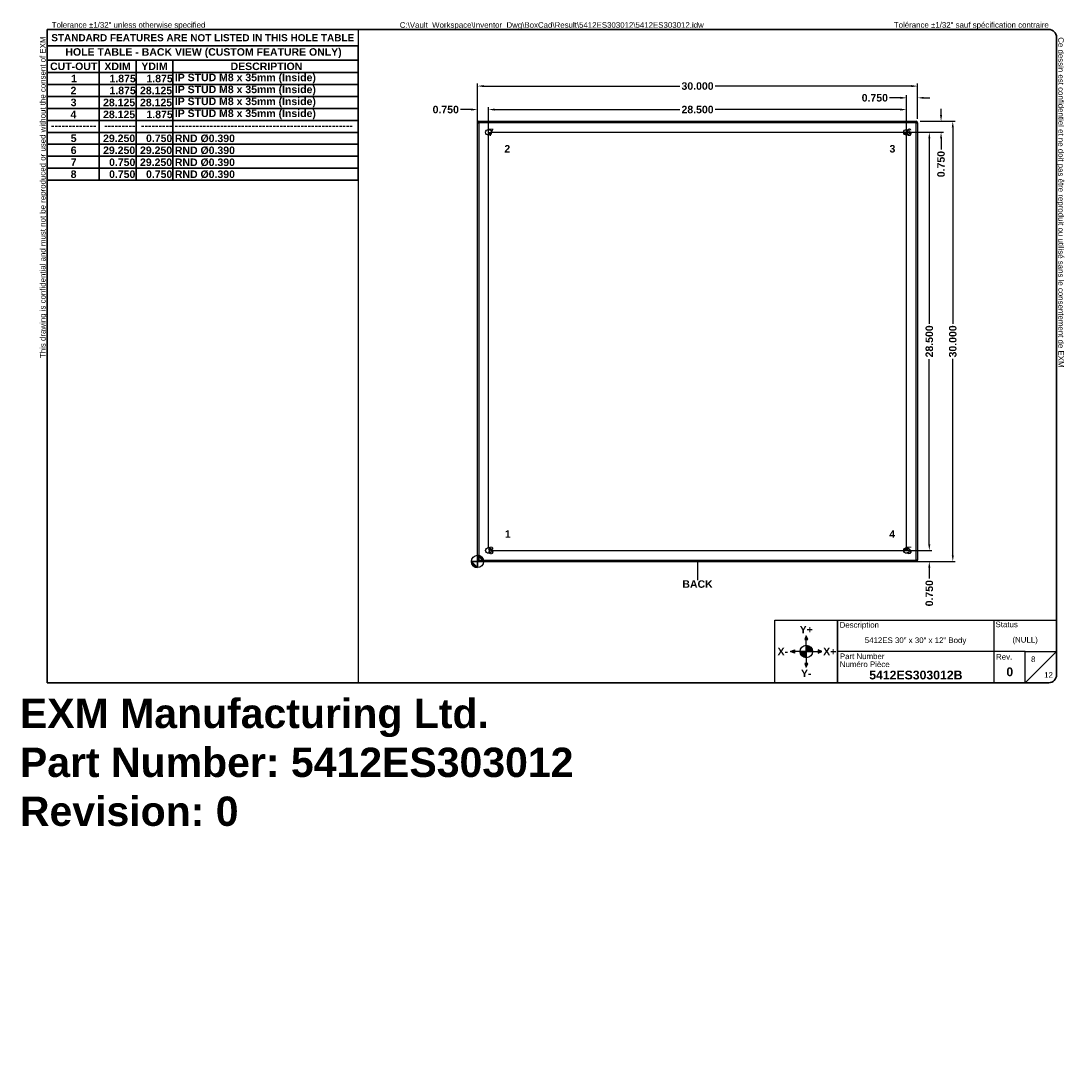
# Model space of a CAD drawing. Header units: inches. Extents: x 0.1 to 71.2, y -25.4 to 46.2.
import ezdxf

# ---------------------------------------------------------------- set-up
doc = ezdxf.new("R2010")
doc.units = ezdxf.units.IN
doc.header["$LTSCALE"] = 4.266667
doc.header["$MEASUREMENT"] = 0
doc.layers.get('0').update_dxf_attribs({"lineweight": 25})
for name, color, linetype, lineweight in [('Dimensions(ANSI)', 7, 'Continuous', 25), ('Sketch Geometry(ANSI)', 7, 'Continuous', 25), ('Symbols(ANSI)', 7, 'Continuous', 25), ('Visible Edges(ANSI)', 7, 'Continuous', 25), ('Visible Tangent Edges(ANSI)', 7, 'Continuous', 25)]:
    doc.layers.add(name, color=color, linetype=linetype, lineweight=lineweight)
doc.layers.add('Hatch', color=179, linetype='Continuous', lineweight=9, true_color=0x1e1e47)
doc.styles.add('Current-ANSI', font='arial.ttf')
doc.styles.add('Dimension-ANSI', font='arialbd.ttf')
doc.styles.get("Standard").update_dxf_attribs({"font": 'arialbd.ttf'})
doc.styles.add('Text Style44', font='arialbd.ttf')
doc.dimstyles.new('INCH-ANSI', dxfattribs={"dimscale": 4.266667, "dimtxt": 0.12, "dimasz": 0.098425, "dimexe": 0.04, "dimexo": 0.04, "dimgap": 0.031496, "dimtad": 0, "dimtih": 1, "dimtoh": 1, "dimdec": 3, "dimrnd": 1e-08, "dimzin": 0, "dimdsep": 46, "dimtxsty": 'Dimension-ANSI', "dimcen": 0.09, "dimdle": 0.312, "dimclrd": 179, "dimclre": 179, "dimclrt": 7, "dimadec": 1, "dimazin": 0, "dimtfac": 1, "dimtdec": 3, "dimtofl": 0, "dimtmove": 0, "dimatfit": 3, "dimfxl": 1, "dimtolj": 1, "dimtzin": 4, "dimlwd": 25, "dimlwe": 25, "dimarcsym": 0})
doc.dimstyles.new('INCH-ANSI-VERTICAL', dxfattribs={"dimscale": 4.266667, "dimtxt": 0.12, "dimasz": 0.098425, "dimexe": 0.04, "dimexo": 0.04, "dimgap": 0.031496, "dimtad": 0, "dimtih": 1, "dimtoh": 1, "dimdec": 3, "dimrnd": 1e-08, "dimzin": 0, "dimdsep": 46, "dimtxsty": 'Dimension-ANSI', "dimcen": 0.09, "dimdle": 0.312, "dimclrd": 179, "dimclre": 179, "dimclrt": 7, "dimadec": 1, "dimazin": 0, "dimtfac": 1, "dimtdec": 3, "dimtofl": 0, "dimtmove": 0, "dimatfit": 3, "dimfxl": 1, "dimtolj": 1, "dimtzin": 4, "dimlwd": 25, "dimlwe": 25, "dimarcsym": 0})

# ---------------------------------------------------------------- blocks, each defined once
blk = doc.blocks.new('Borders EXM - B (Inch) - B')
at = {"layer": 'Sketch Geometry(ANSI)', "linetype": 'Continuous', "lineweight": 35}
for p, q in [((16.438, 10.692), (0.437, 10.692)), ((0.437, 10.692), (0.437, 0.255)), ((16.562, 0.38), (16.562, 10.567)), ((0.437, 0.255), (16.438, 0.255))]:
    blk.add_line(p, q, dxfattribs=at)
at = {"layer": 'Sketch Geometry(ANSI)'}
for p, q in [((5.406, 10.692), (5.406, 0.255)), ((0.437, 10.428), (5.406, 10.428))]:
    blk.add_line(p, q, dxfattribs=at)
at = {"layer": 'Sketch Geometry(ANSI)', "linetype": 'Continuous', "lineweight": 35}
for centre, start, end in [((16.438, 10.567), 0, 90), ((16.438, 0.38), 270, 0)]:
    blk.add_arc(centre, 0.125, start, end, dxfattribs=at)
at = {"layer": 'Symbols(ANSI)', "color": 7, "char_height": 0.09, "attachment_point": 7, "style": 'Current-ANSI'}
for s, insert in [('Tolerance ±1/32" unless otherwise specified', (0.509, 10.692)), ('Tolérance ±1/32" sauf spécification contraire', (13.963, 10.692))]:
    blk.add_mtext(s, dxfattribs=dict(at, insert=insert))
for s, insert, rotation in [('This drawing is confidential and must not be reproduced or used without the consent of EXM', (0.437, 5.442), 90), ('Ce dessin est confidentiel et ne doit pas être reproduit ou utilisé sans le consentement de EXM', (16.562, 10.567), 270)]:
    blk.add_mtext(s, dxfattribs=dict(at, insert=insert, rotation=rotation))
at = {"layer": 'Symbols(ANSI)', "color": 7, "insert": (2.921, 10.559), "char_height": 0.114, "width": 4.96908, "attachment_point": 5, "style": 'Dimension-ANSI'}
blk.add_mtext('\\fArial|b1|i0;{\\H0.1140;STANDARD FEATURES ARE NOT LISTED IN THIS HOLE TABLE}', dxfattribs=at)
at = {"layer": 'Symbols(ANSI)', "color": 7, "style": 'Current-ANSI'}
blk.add_attdef('FILENAME_AND_PATH_001', (6.069, 10.718), '', height=0.09, dxfattribs=at)
blk = doc.blocks.new('Title Blocks EXM-2 - ANSI B')
at = {"layer": 'Hatch'}
for points in [[(12.725, 0.94), (12.75, 0.94), (12.75, 1)], [(12.775, 0.94), (12.75, 1), (12.75, 0.94)], [(12.56, 0.75), (12.56, 0.775), (12.5, 0.75)], [(12.56, 0.75), (12.5, 0.75), (12.56, 0.725)], [(12.94, 0.75), (13, 0.75), (12.94, 0.775)], [(12.94, 0.75), (12.94, 0.725), (13, 0.75)], [(12.75, 0.56), (12.725, 0.56), (12.75, 0.5)], [(12.75, 0.56), (12.75, 0.5), (12.775, 0.56)]]:
    blk.add_hatch(color=7, dxfattribs=at).paths.add_polyline_path(points)
h = blk.add_hatch(color=7, dxfattribs=at)
edge = h.paths.add_edge_path()
edge.add_line((12.75, 0.85), (12.75, 0.75))
edge.add_line((12.75, 0.75), (12.85, 0.75))
edge.add_arc((12.75, 0.75), 0.1, 0, 90)
h = blk.add_hatch(color=7, dxfattribs=at)
edge = h.paths.add_edge_path()
edge.add_line((12.75, 0.65), (12.75, 0.75))
edge.add_line((12.75, 0.75), (12.65, 0.75))
edge.add_arc((12.75, 0.75), 0.1, 180, 270)
at = {"layer": 'Sketch Geometry(ANSI)'}
for p, q in [((12.249, 1.25), (16.749, 1.25)), ((12.249, 0.25), (12.249, 1.25)), ((15.749, 1.25), (15.749, 0.75)), ((16.749, 1.25), (16.749, 0.375)), ((12.75, 1), (12.725, 0.94)), ((12.725, 0.94), (12.775, 0.94)), ((12.75, 0.85), (12.75, 1)), ((12.775, 0.94), (12.75, 1)), ((12.75, 0.75), (12.75, 0.85)), ((12.5, 0.75), (12.56, 0.775)), ((12.65, 0.75), (12.5, 0.75)), ((12.56, 0.725), (12.5, 0.75)), ((12.56, 0.775), (12.56, 0.725)), ((12.75, 0.75), (12.65, 0.75)), ((12.75, 0.75), (12.85, 0.75)), ((12.75, 0.75), (12.75, 0.65)), ((12.85, 0.75), (13, 0.75)), ((13, 0.75), (12.94, 0.775)), ((12.94, 0.775), (12.94, 0.725)), ((12.94, 0.725), (13, 0.75)), ((15.749, 0.75), (13.249, 0.75)), ((16.249, 0.75), (15.749, 0.75)), ((15.749, 0.75), (15.749, 0.25)), ((16.249, 0.25), (16.249, 0.75)), ((16.249, 0.75), (16.749, 0.75)), ((16.249, 0.25), (16.749, 0.75)), ((12.775, 0.56), (12.725, 0.56)), ((12.725, 0.56), (12.75, 0.5)), ((12.75, 0.65), (12.75, 0.5)), ((12.75, 0.5), (12.775, 0.56)), ((13.249, 0.25), (12.249, 0.25)), ((16.624, 0.25), (13.249, 0.25))]:
    blk.add_line(p, q, dxfattribs=at)
at = {"layer": 'Sketch Geometry(ANSI)', "linetype": 'Continuous', "lineweight": 35}
blk.add_line((13.249, 0.25), (13.249, 1.25), dxfattribs=at)
at = {"layer": 'Sketch Geometry(ANSI)'}
blk.add_circle((12.75, 0.75), 0.1, dxfattribs=at)
blk.add_arc((16.624, 0.375), 0.125, 270, 0, dxfattribs=at)
at = {"layer": 'Symbols(ANSI)', "color": 7}
for s, insert, char_height, attachment_point, style in [('Description', (13.283, 1.103), 0.09, 7, 'Current-ANSI'), ('Status', (15.774, 1.137), 0.09, 7, 'Current-ANSI'), ('\\fArial|b1|i0;Y+', (12.75, 1.1), 0.12, 5, 'Dimension-ANSI'), ('\\fArial|b1|i0;X-', (12.375, 0.75), 0.12, 5, 'Dimension-ANSI'), ('\\fArial|b1|i0;X+', (13.125, 0.75), 0.12, 5, 'Dimension-ANSI'), ('Part Number', (13.287, 0.627), 0.09, 7, 'Current-ANSI'), ('Numéro Pièce', (13.286, 0.5), 0.09, 7, 'Current-ANSI'), ('\\fArial|b1|i0;Y-', (12.75, 0.4), 0.12, 5, 'Dimension-ANSI')]:
    blk.add_mtext(s, dxfattribs=dict(at, insert=insert, char_height=char_height, attachment_point=attachment_point, style=style))
at = {"layer": 'Symbols(ANSI)', "color": 7, "insert": (15.783, 0.618), "char_height": 0.09, "width": 0.25854, "attachment_point": 7, "style": 'Current-ANSI'}
blk.add_mtext('Rev.', dxfattribs=at)
at = {"layer": 'Symbols(ANSI)', "color": 7}
for tag, p, height, style in [('IDW_DESC_IAM_001', (13.685, 0.885), 0.09, 'Current-ANSI'), ('DESIGN_STATE_001', (16.045, 0.893), 0.09, 'Current-ANSI'), ('Sheet_Number_001', (16.342, 0.581), 0.09, 'Current-ANSI'), ('IDW_NAME_IAM_001', (13.756, 0.304), 0.14, 'Text Style44'), ('IDW_REV_001', (15.947, 0.355), 0.14, 'Text Style44'), ('Number_of_sheets_001', (16.551, 0.33), 0.09, 'Current-ANSI')]:
    blk.add_attdef(tag, p, '', height=height, dxfattribs=dict(at, style=style))
blk = doc.blocks.new('Origin Indicator Symbol5')
at = {"layer": 'Dimensions(ANSI)'}
h = blk.add_hatch(color=7, dxfattribs=at)
edge = h.paths.add_edge_path(flags=0)
edge.add_line((7.311, 2.095), (7.213, 2.193))
edge.add_arc((7.311, 2.193), 0.0984, 180, 270)
h = blk.add_hatch(color=7, dxfattribs=at)
edge = h.paths.add_edge_path(flags=0)
edge.add_line((7.311, 2.291), (7.41, 2.193))
edge.add_arc((7.311, 2.193), 0.0984, 0, 90)
at = {"layer": 'Dimensions(ANSI)', "color": 7, "linetype": 'Continuous'}
for p, q in [((7.311, 2.095), (7.213, 2.193)), ((7.311, 2.291), (7.41, 2.193))]:
    blk.add_line(p, q, dxfattribs=at)
at = {"layer": 'Dimensions(ANSI)', "color": 7, "linetype": 'Continuous', "flags": 128}
for points in [[(7.311, 2.193), (7.311, 2.095), (7.213, 2.193), (7.311, 2.193)], [(7.311, 2.193), (7.213, 2.193), (7.311, 2.193), (7.311, 2.193)], [(7.311, 2.193), (7.41, 2.193), (7.311, 2.291), (7.311, 2.193)], [(7.311, 2.193), (7.311, 2.291), (7.311, 2.095), (7.311, 2.193)]]:
    blk.add_lwpolyline(points, dxfattribs=at)
at = {"layer": 'Dimensions(ANSI)', "color": 7, "linetype": 'Continuous'}
blk.add_circle((7.311, 2.193), 0.0984, dxfattribs=at)
for start, end in [(180, 270), (0, 90)]:
    blk.add_arc((7.311, 2.193), 0.0984, start, end, dxfattribs=at)
at = {"layer": 'Dimensions(ANSI)', "color": 7}
for points in [[(7.311, 2.193), (7.311, 2.095), (7.213, 2.193), (7.311, 2.193)], [(7.311, 2.193), (7.213, 2.193), (7.311, 2.193)], [(7.311, 2.193), (7.41, 2.193), (7.311, 2.291), (7.311, 2.193)], [(7.311, 2.193), (7.311, 2.291), (7.311, 2.095), (7.311, 2.193)]]:
    blk.add_solid(points, dxfattribs=at)
blk = doc.blocks.new('Leader Text2')
at = {"layer": 'Symbols(ANSI)', "color": 7, "insert": (7.749, 2.572), "char_height": 0.12, "attachment_point": 7, "style": 'Dimension-ANSI'}
blk.add_mtext('1', dxfattribs=at)
blk = doc.blocks.new('Leader Text3')
at = {"layer": 'Symbols(ANSI)', "color": 7, "insert": (7.74, 8.725), "char_height": 0.12, "attachment_point": 7, "style": 'Dimension-ANSI'}
blk.add_mtext('2', dxfattribs=at)
blk = doc.blocks.new('Leader Text4')
at = {"layer": 'Symbols(ANSI)', "color": 7, "insert": (13.894, 8.724), "char_height": 0.12, "attachment_point": 7, "style": 'Dimension-ANSI'}
blk.add_mtext('3', dxfattribs=at)
blk = doc.blocks.new('Leader Text5')
at = {"layer": 'Symbols(ANSI)', "color": 7, "insert": (13.891, 2.572), "char_height": 0.12, "attachment_point": 7, "style": 'Dimension-ANSI'}
blk.add_mtext('4', dxfattribs=at)
blk = doc.blocks.new('Leader Text6')
at = {"layer": 'Symbols(ANSI)', "color": 7, "insert": (14.159, 2.309), "char_height": 0.12, "attachment_point": 7, "style": 'Dimension-ANSI'}
blk.add_mtext('5', dxfattribs=at)
blk = doc.blocks.new('*D23')
at = {"layer": 'Defpoints', "color": 0, "linetype": 'Continuous', "transparency": 16777216}
for p in [(31.944, 40.157), (31.944, 38.607), (31.194, 9.357)]:
    blk.add_point(p, dxfattribs=at)
at = {"layer": 'Dimensions(ANSI)', "color": 179, "linetype": 'Continuous', "lineweight": 25, "true_color": 0x262658, "transparency": 16777216}
for p, q in [((30.774, 40.157), (30.026, 40.157)), ((31.194, 9.528), (31.194, 40.328)), ((31.944, 38.778), (31.944, 40.328)), ((32.364, 40.157), (32.784, 40.157))]:
    blk.add_line(p, q, dxfattribs=at)
at = {"layer": 'Dimensions(ANSI)', "color": 179, "linetype": 'Continuous', "true_color": 0x262658, "transparency": 16777216}
for points in [[(30.774, 40.227), (30.774, 40.087), (31.194, 40.157)], [(32.364, 40.227), (32.364, 40.087), (31.944, 40.157)]]:
    blk.add_solid(points, dxfattribs=at)
at = {"layer": 'Dimensions(ANSI)', "color": 7, "linetype": 'Continuous', "lineweight": 25, "transparency": 16777216, "insert": (29.029, 40.157), "char_height": 0.512, "attachment_point": 5, "style": 'Dimension-ANSI'}
blk.add_mtext('\\A1;0.750', dxfattribs=at)
blk = doc.blocks.new('*D24')
at = {"layer": 'Defpoints', "color": 0, "linetype": 'Continuous', "transparency": 16777216}
for p in [(60.446, 10.107), (61.994, 10.107), (31.196, 9.357)]:
    blk.add_point(p, dxfattribs=at)
at = {"layer": 'Dimensions(ANSI)', "color": 179, "linetype": 'Continuous', "lineweight": 25, "true_color": 0x262658, "transparency": 16777216}
for p, q in [((61.994, 10.527), (61.994, 10.947)), ((60.617, 10.107), (62.165, 10.107)), ((31.367, 9.357), (62.165, 9.357)), ((61.994, 8.937), (61.994, 8.189))]:
    blk.add_line(p, q, dxfattribs=at)
at = {"layer": 'Dimensions(ANSI)', "color": 179, "linetype": 'Continuous', "true_color": 0x262658, "transparency": 16777216}
for points in [[(61.924, 10.527), (62.064, 10.527), (61.994, 10.107)], [(61.924, 8.937), (62.064, 8.937), (61.994, 9.357)]]:
    blk.add_solid(points, dxfattribs=at)
at = {"layer": 'Dimensions(ANSI)', "color": 7, "linetype": 'Continuous', "lineweight": 25, "transparency": 16777216, "insert": (61.994, 7.192), "char_height": 0.512, "attachment_point": 5, "rotation": 90, "style": 'Dimension-ANSI'}
blk.add_mtext('\\A1;0.750', dxfattribs=at)
blk = doc.blocks.new('Leader Text7')
at = {"layer": 'Symbols(ANSI)', "color": 7, "insert": (14.159, 8.987), "char_height": 0.12, "attachment_point": 7, "style": 'Dimension-ANSI'}
blk.add_mtext('6', dxfattribs=at)
blk = doc.blocks.new('Leader Text8')
at = {"layer": 'Symbols(ANSI)', "color": 7, "insert": (7.479, 8.989), "char_height": 0.12, "attachment_point": 7, "style": 'Dimension-ANSI'}
blk.add_mtext('7', dxfattribs=at)
blk = doc.blocks.new('*D27')
at = {"layer": 'Defpoints', "color": 0, "linetype": 'Continuous', "transparency": 16777216}
for p in [(60.444, 40.157), (31.944, 10.107), (60.444, 10.107)]:
    blk.add_point(p, dxfattribs=at)
at = {"layer": 'Dimensions(ANSI)', "color": 179, "linetype": 'Continuous', "lineweight": 25, "true_color": 0x262658, "transparency": 16777216}
for p, q in [((31.944, 10.278), (31.944, 40.328)), ((32.364, 40.157), (44.993, 40.157)), ((60.024, 40.157), (47.396, 40.157)), ((60.444, 10.278), (60.444, 40.328))]:
    blk.add_line(p, q, dxfattribs=at)
at = {"layer": 'Dimensions(ANSI)', "color": 179, "linetype": 'Continuous', "true_color": 0x262658, "transparency": 16777216}
for points in [[(32.364, 40.227), (32.364, 40.087), (31.944, 40.157)], [(60.024, 40.227), (60.024, 40.087), (60.444, 40.157)]]:
    blk.add_solid(points, dxfattribs=at)
at = {"layer": 'Dimensions(ANSI)', "color": 7, "linetype": 'Continuous', "lineweight": 25, "transparency": 16777216, "insert": (46.194, 40.157), "char_height": 0.512, "attachment_point": 5, "style": 'Dimension-ANSI'}
blk.add_mtext('\\A1;28.500', dxfattribs=at)
blk = doc.blocks.new('*D28')
at = {"layer": 'Defpoints', "color": 0, "linetype": 'Continuous', "transparency": 16777216}
for p in [(31.946, 38.607), (61.994, 38.607), (31.946, 10.107)]:
    blk.add_point(p, dxfattribs=at)
at = {"layer": 'Dimensions(ANSI)', "color": 179, "linetype": 'Continuous', "lineweight": 25, "true_color": 0x262658, "transparency": 16777216}
for p, q in [((32.117, 38.607), (62.165, 38.607)), ((61.994, 38.187), (61.994, 25.559)), ((61.994, 10.527), (61.994, 23.155)), ((32.117, 10.107), (62.165, 10.107))]:
    blk.add_line(p, q, dxfattribs=at)
at = {"layer": 'Dimensions(ANSI)', "color": 179, "linetype": 'Continuous', "true_color": 0x262658, "transparency": 16777216}
for points in [[(61.924, 38.187), (62.064, 38.187), (61.994, 38.607)], [(61.924, 10.527), (62.064, 10.527), (61.994, 10.107)]]:
    blk.add_solid(points, dxfattribs=at)
at = {"layer": 'Dimensions(ANSI)', "color": 7, "linetype": 'Continuous', "lineweight": 25, "transparency": 16777216, "insert": (61.994, 24.357), "char_height": 0.512, "attachment_point": 5, "rotation": 90, "style": 'Dimension-ANSI'}
blk.add_mtext('\\A1;28.500', dxfattribs=at)
blk = doc.blocks.new('Leader Text9')
at = {"layer": 'Symbols(ANSI)', "color": 7, "insert": (7.479, 2.308), "char_height": 0.12, "attachment_point": 7, "style": 'Dimension-ANSI'}
blk.add_mtext('8', dxfattribs=at)
blk = doc.blocks.new('*D30')
at = {"layer": 'Defpoints', "color": 0, "linetype": 'Continuous', "transparency": 16777216}
for p in [(61.194, 40.957), (61.194, 39.357), (60.444, 38.607)]:
    blk.add_point(p, dxfattribs=at)
at = {"layer": 'Dimensions(ANSI)', "color": 179, "linetype": 'Continuous', "lineweight": 25, "true_color": 0x262658, "transparency": 16777216}
for p, q in [((60.024, 40.957), (59.276, 40.957)), ((60.444, 38.778), (60.444, 41.128)), ((61.194, 39.528), (61.194, 41.128)), ((61.614, 40.957), (62.034, 40.957))]:
    blk.add_line(p, q, dxfattribs=at)
at = {"layer": 'Dimensions(ANSI)', "color": 179, "linetype": 'Continuous', "true_color": 0x262658, "transparency": 16777216}
for points in [[(60.024, 41.027), (60.024, 40.887), (60.444, 40.957)], [(61.614, 41.027), (61.614, 40.887), (61.194, 40.957)]]:
    blk.add_solid(points, dxfattribs=at)
at = {"layer": 'Dimensions(ANSI)', "color": 7, "linetype": 'Continuous', "lineweight": 25, "transparency": 16777216, "insert": (58.279, 40.957), "char_height": 0.512, "attachment_point": 5, "style": 'Dimension-ANSI'}
blk.add_mtext('\\A1;0.750', dxfattribs=at)
blk = doc.blocks.new('*D31')
at = {"layer": 'Defpoints', "color": 0, "linetype": 'Continuous', "transparency": 16777216}
for p in [(61.196, 39.357), (62.794, 39.357), (60.446, 38.607)]:
    blk.add_point(p, dxfattribs=at)
at = {"layer": 'Dimensions(ANSI)', "color": 179, "linetype": 'Continuous', "lineweight": 25, "true_color": 0x262658, "transparency": 16777216}
for p, q in [((62.794, 39.777), (62.794, 40.197)), ((61.367, 39.357), (62.965, 39.357)), ((60.617, 38.607), (62.965, 38.607)), ((62.794, 38.187), (62.794, 37.439))]:
    blk.add_line(p, q, dxfattribs=at)
at = {"layer": 'Dimensions(ANSI)', "color": 179, "linetype": 'Continuous', "true_color": 0x262658, "transparency": 16777216}
for points in [[(62.724, 39.777), (62.864, 39.777), (62.794, 39.357)], [(62.724, 38.187), (62.864, 38.187), (62.794, 38.607)]]:
    blk.add_solid(points, dxfattribs=at)
at = {"layer": 'Dimensions(ANSI)', "color": 7, "linetype": 'Continuous', "lineweight": 25, "transparency": 16777216, "insert": (62.794, 36.442), "char_height": 0.512, "attachment_point": 5, "rotation": 90, "style": 'Dimension-ANSI'}
blk.add_mtext('\\A1;0.750', dxfattribs=at)
blk = doc.blocks.new('*D32')
at = {"layer": 'Defpoints', "color": 0, "linetype": 'Continuous', "transparency": 16777216}
for p in [(61.194, 41.757), (61.194, 39.357), (31.194, 9.357)]:
    blk.add_point(p, dxfattribs=at)
at = {"layer": 'Dimensions(ANSI)', "color": 179, "linetype": 'Continuous', "lineweight": 25, "true_color": 0x262658, "transparency": 16777216}
for p, q in [((31.194, 9.528), (31.194, 41.928)), ((31.614, 41.757), (44.997, 41.757)), ((60.774, 41.757), (47.391, 41.757)), ((61.194, 39.528), (61.194, 41.928))]:
    blk.add_line(p, q, dxfattribs=at)
at = {"layer": 'Dimensions(ANSI)', "color": 179, "linetype": 'Continuous', "true_color": 0x262658, "transparency": 16777216}
for points in [[(31.614, 41.827), (31.614, 41.687), (31.194, 41.757)], [(60.774, 41.827), (60.774, 41.687), (61.194, 41.757)]]:
    blk.add_solid(points, dxfattribs=at)
at = {"layer": 'Dimensions(ANSI)', "color": 7, "linetype": 'Continuous', "lineweight": 25, "transparency": 16777216, "insert": (46.194, 41.757), "char_height": 0.512, "attachment_point": 5, "style": 'Dimension-ANSI'}
blk.add_mtext('\\A1;30.000', dxfattribs=at)
blk = doc.blocks.new('*D33')
at = {"layer": 'Defpoints', "color": 0, "linetype": 'Continuous', "transparency": 16777216}
for p in [(61.196, 39.357), (63.594, 39.357), (31.196, 9.357)]:
    blk.add_point(p, dxfattribs=at)
at = {"layer": 'Dimensions(ANSI)', "color": 179, "linetype": 'Continuous', "lineweight": 25, "true_color": 0x262658, "transparency": 16777216}
for p, q in [((61.367, 39.357), (63.765, 39.357)), ((63.594, 38.937), (63.594, 25.554)), ((63.594, 9.777), (63.594, 23.16)), ((31.367, 9.357), (63.765, 9.357))]:
    blk.add_line(p, q, dxfattribs=at)
at = {"layer": 'Dimensions(ANSI)', "color": 179, "linetype": 'Continuous', "true_color": 0x262658, "transparency": 16777216}
for points in [[(63.524, 38.937), (63.664, 38.937), (63.594, 39.357)], [(63.524, 9.777), (63.664, 9.777), (63.594, 9.357)]]:
    blk.add_solid(points, dxfattribs=at)
at = {"layer": 'Dimensions(ANSI)', "color": 7, "linetype": 'Continuous', "lineweight": 25, "transparency": 16777216, "insert": (63.594, 24.357), "char_height": 0.512, "attachment_point": 5, "rotation": 90, "style": 'Dimension-ANSI'}
blk.add_mtext('\\A1;30.000', dxfattribs=at)
blk = doc.blocks.new('Table4')
at = {"layer": 'Symbols(ANSI)', "color": 7, "lineweight": 30}
for p, q in [((0.438, 10.428), (5.406, 10.428)), ((0.438, 10.428), (0.438, 10.202)), ((5.406, 10.428), (5.406, 10.202)), ((0.438, 10.202), (5.406, 10.202)), ((0.438, 10.202), (0.438, 10.003)), ((1.264, 10.202), (1.264, 10.003)), ((1.855, 10.202), (1.855, 10.003)), ((2.445, 10.202), (2.445, 10.003)), ((5.406, 10.202), (5.406, 10.003)), ((0.438, 10.003), (5.406, 10.003)), ((0.438, 10.003), (0.438, 8.283)), ((1.264, 10.003), (1.264, 8.283)), ((1.855, 10.003), (1.855, 8.283)), ((2.445, 10.003), (2.445, 8.283)), ((5.406, 10.003), (5.406, 8.283)), ((0.438, 9.812), (5.406, 9.812)), ((0.438, 9.621), (5.406, 9.621)), ((0.438, 9.43), (5.406, 9.43)), ((0.438, 9.239), (5.406, 9.239)), ((0.438, 9.048), (5.406, 9.048)), ((0.438, 8.857), (5.406, 8.857)), ((0.438, 8.665), (5.406, 8.665)), ((0.438, 8.474), (5.406, 8.474)), ((0.438, 8.283), (5.406, 8.283))]:
    blk.add_line(p, q, dxfattribs=at)
at = {"layer": 'Symbols(ANSI)', "color": 7, "char_height": 0.12, "attachment_point": 7, "style": 'Dimension-ANSI'}
for s, insert in [('HOLE TABLE - BACK VIEW (CUSTOM FEATURE ONLY)', (0.727, 10.236)), ('CUT-OUT', (0.482, 10.041)), ('XDIM', (1.35, 10.043)), ('YDIM', (1.94, 10.043)), ('DESCRIPTION', (3.366, 10.041)), ('1', (0.818, 9.848)), ('1.875', (1.431, 9.846)), ('1.875', (2.022, 9.846)), ('IP STUD M8 x 35mm (Inside)', (2.475, 9.829)), ('2', (0.809, 9.656)), ('1.875', (1.431, 9.655)), ('28.125', (1.919, 9.655)), ('IP STUD M8 x 35mm (Inside)', (2.475, 9.638)), ('3', (0.811, 9.464)), ('28.125', (1.329, 9.464)), ('28.125', (1.919, 9.464)), ('IP STUD M8 x 35mm (Inside)', (2.475, 9.447)), ('4', (0.808, 9.274)), ('28.125', (1.329, 9.273)), ('1.875', (2.022, 9.273)), ('IP STUD M8 x 35mm (Inside)', (2.475, 9.256)), ('-------------', (0.498, 9.1)), ('---------', (1.345, 9.1)), ('---------', (1.935, 9.1)), ('---------------------------------------------------', (2.473, 9.1)), ('5', (0.812, 8.892)), ('29.250', (1.329, 8.891)), ('0.750', (2.015, 8.891)), ('RND Ø0.390', (2.476, 8.886)), ('6', (0.812, 8.7)), ('29.250', (1.329, 8.7)), ('29.250', (1.919, 8.7)), ('RND Ø0.390', (2.476, 8.695)), ('7', (0.812, 8.511)), ('0.750', (1.425, 8.509)), ('29.250', (1.919, 8.509)), ('RND Ø0.390', (2.476, 8.504)), ('8', (0.811, 8.318)), ('0.750', (1.425, 8.318)), ('0.750', (2.015, 8.318)), ('RND Ø0.390', (2.476, 8.313))]:
    blk.add_mtext(s, dxfattribs=dict(at, insert=insert))
blk = doc.blocks.new('BACK')
at = {"layer": 'Sketch Geometry(ANSI)'}
blk.add_line((0, 0.15), (0, -0.15), dxfattribs=at)
at = {"layer": 'Symbols(ANSI)', "color": 7, "insert": (0, -0.212), "char_height": 0.12, "attachment_point": 5, "style": 'Dimension-ANSI'}
blk.add_mtext('\\fArial|b1|i0;BACK', dxfattribs=at)

msp = doc.modelspace()

# ---------------------------------------------------------------- linework, layer by layer
at = {"layer": 'Visible Edges(ANSI)'}
for p, q in [((31.1942, 9.456), (31.1942, 39.258)), ((31.2932, 39.357), (61.0952, 39.357)), ((61.1942, 39.258), (61.1942, 9.456)), ((32.0604, 38.4598), (32.0604, 38.4503)), ((32.1009, 38.4908), (32.0914, 38.4908)), ((60.2971, 38.4908), (60.2876, 38.4908)), ((60.3281, 38.4503), (60.3281, 38.4598)), ((32.0604, 10.2636), (32.0604, 10.2541)), ((32.0914, 10.2231), (32.1009, 10.2231)), ((60.2876, 10.2231), (60.2971, 10.2231)), ((60.3281, 10.2541), (60.3281, 10.2636)), ((61.0952, 9.357), (31.2932, 9.357))]:
    msp.add_line(p, q, dxfattribs=at)
for centre in [(31.9442, 38.607), (60.4442, 38.607), (31.9442, 10.107), (60.4442, 10.107)]:
    msp.add_circle(centre, 0.195, dxfattribs=at)
for centre, radius, start, end in [((31.2932, 39.258), 0.099, 90, 180), ((61.0952, 39.258), 0.099, 0, 90), ((32.0914, 38.4598), 0.031, 90, 180), ((60.2971, 38.4598), 0.031, 0, 90), ((32.0914, 10.2541), 0.031, 180, 270), ((60.2971, 10.2541), 0.031, 270, 0), ((31.2932, 9.456), 0.099, 180, 270), ((61.0952, 9.456), 0.099, 270, 0)]:
    msp.add_arc(centre, radius, start, end, dxfattribs=at)
at = {"layer": 'Visible Tangent Edges(ANSI)'}
for p, q in [((31.1942, 39.258), (31.2932, 39.258)), ((31.2932, 39.258), (31.2932, 39.357)), ((31.2932, 39.258), (31.2932, 9.456)), ((61.0952, 39.258), (31.2932, 39.258)), ((61.0952, 39.357), (61.0952, 39.258)), ((61.0952, 39.258), (61.1942, 39.258)), ((61.0952, 9.456), (61.0952, 39.258)), ((31.9614, 38.5898), (32.0914, 38.4908)), ((31.9614, 38.5898), (32.1385, 38.5898)), ((32.0604, 38.4598), (31.9614, 38.5898)), ((31.9614, 38.5898), (31.9614, 38.4127)), ((60.25, 38.5898), (60.4271, 38.5898)), ((60.2971, 38.4908), (60.4271, 38.5898)), ((60.4271, 38.5898), (60.3281, 38.4598)), ((60.4271, 38.4127), (60.4271, 38.5898)), ((31.9614, 10.3012), (31.9614, 10.1241)), ((31.9614, 10.1241), (32.0604, 10.2541)), ((32.0914, 10.2231), (31.9614, 10.1241)), ((32.1385, 10.1241), (31.9614, 10.1241)), ((60.4271, 10.1241), (60.25, 10.1241)), ((60.4271, 10.1241), (60.2971, 10.2231)), ((60.3281, 10.2541), (60.4271, 10.1241)), ((60.4271, 10.1241), (60.4271, 10.3012)), ((31.2932, 9.456), (31.1942, 9.456)), ((31.2932, 9.357), (31.2932, 9.456)), ((31.2932, 9.456), (61.0952, 9.456)), ((61.0952, 9.456), (61.0952, 9.357)), ((61.1942, 9.456), (61.0952, 9.456))]:
    msp.add_line(p, q, dxfattribs=at)

# ---------------------------------------------------------------- block references
at = {"xscale": 4.266666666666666, "yscale": 4.266666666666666, "zscale": 4.266666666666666}
for name, p, values in [('Borders EXM - B (Inch) - B', (0, 0), {'FILENAME_AND_PATH_001': 'C:\\Vault_Workspace\\Inventor_Dwg\\BoxCad\\Result\\5412ES303012\\5412ES303012.idw'}), ('Title Blocks EXM-2 - ANSI B', (-0.795, 0.0194), {'IDW_REV_001': '0', 'Sheet_Number_001': '8', 'Number_of_sheets_001': '12', 'IDW_DESC_IAM_001': '5412ES 30" x 30" x 12" Body', 'DESIGN_STATE_001': '(NULL)', 'IDW_NAME_IAM_001': '5412ES303012B'})]:
    msp.add_blockref(name, p, dxfattribs=at).add_auto_attribs(values)
for name, p in [('Table4', (0, 0)), ('BACK', (46.1942, 8.7186))]:
    msp.add_blockref(name, p, dxfattribs=at)
at = {"layer": 'Dimensions(ANSI)', "xscale": 4.266666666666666, "yscale": 4.266666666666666, "zscale": 4.266666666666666}
msp.add_blockref('Origin Indicator Symbol5', (0, 0), dxfattribs=at)
at = {"layer": 'Symbols(ANSI)', "xscale": 4.266666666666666, "yscale": 4.266666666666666, "zscale": 4.266666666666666}
for name in ['Leader Text8', 'Leader Text7', 'Leader Text3', 'Leader Text4', 'Leader Text2', 'Leader Text5', 'Leader Text9', 'Leader Text6']:
    msp.add_blockref(name, (0, 0), dxfattribs=at)

# ---------------------------------------------------------------- texts
at = {"insert": (0, 0), "char_height": 2, "attachment_point": 1}
msp.add_mtext_dynamic_manual_height_columns('EXM Manufacturing Ltd.\\PPart Number: 5412ES303012\\PRevision: 0', width=6.990976, gutter_width=1, heights=[0], dxfattribs=at).dxf.set("width", 100)

# ---------------------------------------------------------------- dimensions: what is measured, and where the dimension line sits
at = {"layer": 'Dimensions(ANSI)', "color": 179, "linetype": 'Continuous', "lineweight": 25, "true_color": 0x262658}
for base, p1, p2, angle, dimstyle, picture, middle in [((61.1942, 41.757), (31.1942, 9.357), (61.1942, 39.357), 180, 'INCH-ANSI', '*D32', (46.1942, 41.757)), ((61.1942, 40.957), (60.4442, 38.607), (61.1942, 39.357), 180, 'INCH-ANSI', '*D30', (58.2792, 40.957)), ((31.9442, 40.157), (31.1942, 9.357), (31.9442, 38.607), 180, 'INCH-ANSI', '*D23', (29.0292, 40.157)), ((60.4442, 40.157), (31.9442, 10.107), (60.4442, 10.107), 180, 'INCH-ANSI', '*D27', (46.1942, 40.157)), ((62.7942, 39.357), (60.4464, 38.607), (61.1964, 39.357), 90, 'INCH-ANSI-VERTICAL', '*D31', (62.7942, 36.4419)), ((63.5942, 39.357), (31.1964, 9.357), (61.1964, 39.357), 90, 'INCH-ANSI-VERTICAL', '*D33', (63.5942, 24.357)), ((61.9942, 38.607), (31.9464, 10.107), (31.9464, 38.607), 90, 'INCH-ANSI-VERTICAL', '*D28', (61.9942, 24.357)), ((61.9942, 10.107), (31.1964, 9.357), (60.4464, 10.107), 90, 'INCH-ANSI-VERTICAL', '*D24', (61.9942, 7.1919))]:
    dim = msp.add_linear_dim(base=base, p1=p1, p2=p2, angle=angle, dimstyle=dimstyle, override={"dimgap": 0.031496, "dimtih": 0, "dimtoh": 0, "dimdec": 3, "dimtol": 0, "dimlim": 0, "dimtp": 0, "dimtm": 0, "dimtdec": 3, "dimatfit": 1}, dxfattribs=at)
    dim.commit()
    dim.dimension.update_dxf_attribs({"geometry": picture, "text_midpoint": middle, "dimtype": 160})

doc.saveas('drawing.dxf')
